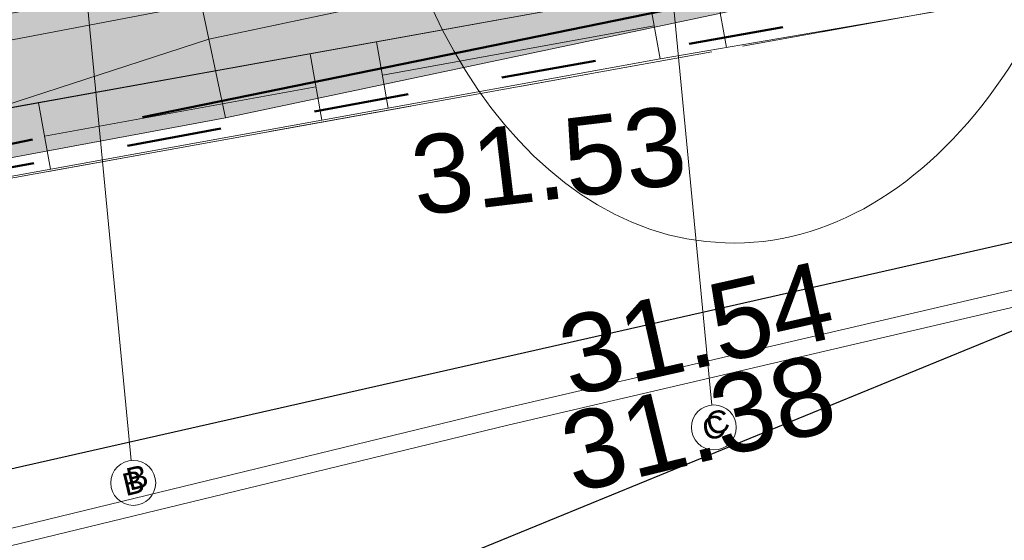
# Model space of a CAD drawing. Header units: metres. Extents: x 738076 to 738809, y 6589688 to 6590318.
# Tile 9 of 188: x 738374.26 to 738383.02, y 6589955.06 to 6589959.69. Entities that reach past the tile are written whole.
import ezdxf

# ---------------------------------------------------------------- set-up
doc = ezdxf.new("R2010")
doc.units = ezdxf.units.M
for name, pattern in [('HEKK', [134.6, 130, -4.6]), ('KATASTRIPIIR', [7, 4, -0.9999999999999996, 0.9999999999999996, -0.9999999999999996]), ('Katkend', [1.6933333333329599, 0.8466666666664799, -0.8466666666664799]), ('TOOPIIR', [7, 6, -1])]:
    doc.linetypes.add(name, pattern=pattern)
for name, color, linetype, lineweight in [('_DE (2D)', 7, 'Continuous', 5), ('_GE (2D)', 7, 'Continuous', 5), ('_MA-joon kool (2D)', 7, 'Continuous', 5), ('_MA-teljed kool (2D)', 7, 'Continuous', 5), ('_MA-v2ikevorm kool (2D)', 7, 'Continuous', 5), ('AR-00 Teljed.AR', 7, 'Continuous', 25), ('None', 7, 'Continuous', 5)]:
    doc.layers.add(name, color=color, linetype=linetype, lineweight=lineweight)
for name, color, linetype, lineweight, true_color in [('DE-MA dendro Puittaim III', 7, 'Continuous', 18, 0x33cc00), ('DP-5 Planeeritud hoonestusala ehitusala', 5, 'Katkend', 50, 0x0000ff), ('GE-AED', 7, 'Continuous', 5, 0x888888), ('GE-HALJASTUS', 7, 'Continuous', 5, 0x888888), ('GE-korgus-EH2000', 7, 'Continuous', 5, 0x888888), ('GE-KTRASS', 7, 'Continuous', 5, 0x888888), ('GE-PIIR', 7, 'Continuous', 18, 0xcc6600), ('GE-TEE', 7, 'Continuous', 5, 0x888888), ('GE-VTRASS', 7, 'Continuous', 5, 0x888888), ('MA-hoone teljed', 7, 'Continuous', 5, 0x888888), ('MA-projektala piir', 7, 'TOOPIIR', 50, 0xdd0000), ('MA-v2ikevorm-raudbetoon hele', 7, 'Continuous', 5, 0xd9d9d9)]:
    doc.layers.add(name, color=color, linetype=linetype, lineweight=lineweight, true_color=true_color)
doc.styles.add('Arial', font='Arial')
doc.linetypes.add('-K-', pattern='A,10,-0.8000000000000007,-1.308667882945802,["K",Arial,S=1.4,R=0,X=-1.308667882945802,Y=-0.6999999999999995],-0.8913321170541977,10,-3', length=26)
doc.linetypes.add('-V-', pattern='A,10,-0.8000000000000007,-1.308667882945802,["V",Arial,S=1.4,R=0,X=-1.308667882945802,Y=-0.6999999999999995],-0.8913321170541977,10,-3', length=26)

# ---------------------------------------------------------------- blocks, each defined once
blk = doc.blocks.new('astmestik (2D)')
at = {"layer": 'MA-v2ikevorm-raudbetoon hele', "linetype": 'Continuous', "lineweight": 0, "transparency": 33554687}
blk.add_hatch(color=7, dxfattribs=at).paths.add_polyline_path([(-5.005209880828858, -8.176400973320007), (17.65228665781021, -3.384741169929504), (17.8189061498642, -4.081571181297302), (-4.857146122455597, -8.876524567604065)])
at = {"layer": 'MA-v2ikevorm-raudbetoon hele', "transparency": 33554687, "flags": 128}
blk.add_lwpolyline([(-5.005209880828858, -8.176400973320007), (17.65228665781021, -3.384741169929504), (17.8189061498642, -4.081571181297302), (-4.857146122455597, -8.876524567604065)], close=True, dxfattribs=at)
blk = doc.blocks.new('Hardscape (2D)-83')
at = {"layer": 'MA-v2ikevorm-raudbetoon hele', "linetype": 'Continuous', "lineweight": 0, "transparency": 33554687}
blk.add_hatch(color=7, dxfattribs=at).paths.add_polyline_path([(-0.2486052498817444, 1.175546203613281), (0.2659338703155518, -1.257467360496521), (2.217333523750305, -0.8447808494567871), (1.504705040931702, 2.524902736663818), (2.779863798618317, 3.941021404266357), (2.048422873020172, 3.726494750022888)])
blk.add_hatch(color=7, dxfattribs=at).paths.add_polyline_path([(-0.2486052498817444, 1.175546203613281), (0.2659338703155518, -1.257467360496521), (2.217333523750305, -0.8447808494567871), (1.504705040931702, 2.524902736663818), (2.779863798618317, 3.941021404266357), (2.048422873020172, 3.726494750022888)])
at = {"layer": 'MA-v2ikevorm-raudbetoon hele', "transparency": 33554687, "flags": 128}
blk.add_lwpolyline([(-0.2486052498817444, 1.175546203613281), (0.2659338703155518, -1.257467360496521), (2.217333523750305, -0.8447808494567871), (1.504705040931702, 2.524902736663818), (2.779863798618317, 3.941021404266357), (2.048422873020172, 3.726494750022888)], close=True, dxfattribs=at)
blk.add_lwpolyline([(-0.2486052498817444, 1.175546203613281), (0.2659338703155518, -1.257467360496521), (2.217333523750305, -0.8447808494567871), (1.504705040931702, 2.524902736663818), (2.779863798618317, 3.941021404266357), (2.048422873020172, 3.726494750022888)], close=True, dxfattribs=at)
blk = doc.blocks.new('Hardscape (2D)-88')
at = {"layer": 'MA-v2ikevorm-raudbetoon hele', "linetype": 'Continuous', "lineweight": 0, "transparency": 33554687}
blk.add_hatch(color=7, dxfattribs=at).paths.add_polyline_path([(-0.2486052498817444, 1.175546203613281), (-0.02751630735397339, 0.1301126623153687), (5.200923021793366, 1.831970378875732), (4.686383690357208, 4.264983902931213), (2.026909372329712, 3.702585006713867)])
blk.add_hatch(color=7, dxfattribs=at).paths.add_polyline_path([(-0.2486052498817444, 1.175546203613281), (-0.02751630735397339, 0.1301126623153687), (5.200923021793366, 1.831970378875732), (4.686383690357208, 4.264983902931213), (2.026909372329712, 3.702585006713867)])
at = {"layer": 'MA-v2ikevorm-raudbetoon hele', "transparency": 33554687, "flags": 128}
blk.add_lwpolyline([(-0.2486052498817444, 1.175546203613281), (-0.02751630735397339, 0.1301126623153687), (5.200923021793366, 1.831970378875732), (4.686383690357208, 4.264983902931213), (2.026909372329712, 3.702585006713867)], close=True, dxfattribs=at)
blk.add_lwpolyline([(-0.2486052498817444, 1.175546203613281), (-0.02751630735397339, 0.1301126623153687), (5.200923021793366, 1.831970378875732), (4.686383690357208, 4.264983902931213), (2.026909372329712, 3.702585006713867)], close=True, dxfattribs=at)
blk = doc.blocks.new('Hardscape (2D)-89')
at = {"layer": 'MA-v2ikevorm-raudbetoon hele', "linetype": 'Continuous', "lineweight": 0, "transparency": 33554687}
blk.add_hatch(color=7, dxfattribs=at).paths.add_polyline_path([(-0.02751630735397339, 0.1301126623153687), (5.348986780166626, 1.131846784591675), (5.200923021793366, 1.831970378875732)])
blk.add_hatch(color=7, dxfattribs=at).paths.add_polyline_path([(-0.02751630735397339, 0.1301126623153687), (5.348986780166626, 1.131846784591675), (5.200923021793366, 1.831970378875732)])
at = {"layer": 'MA-v2ikevorm-raudbetoon hele', "transparency": 33554687, "flags": 128}
blk.add_lwpolyline([(-0.02751630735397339, 0.1301126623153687), (5.348986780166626, 1.131846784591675), (5.200923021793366, 1.831970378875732)], close=True, dxfattribs=at)
blk.add_lwpolyline([(-0.02751630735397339, 0.1301126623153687), (5.348986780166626, 1.131846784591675), (5.200923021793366, 1.831970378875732)], close=True, dxfattribs=at)
blk = doc.blocks.new('MA-v2ikevorm kool (2D)')
at = {"layer": 'MA-v2ikevorm-raudbetoon hele', "color": 7, "transparency": 33554687}
blk.add_blockref('astmestik (2D)', (-2154034.933081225, -6234777.071345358), dxfattribs=at)
at = {"layer": 'MA-v2ikevorm-raudbetoon hele', "transparency": 33554687}
for name, p in [('Hardscape (2D)-83', (-2154040.204224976, -6234783.99027897)), ('Hardscape (2D)-88', (-2154045.139213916, -6234787.07971667)), ('Hardscape (2D)-89', (-2154045.139214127, -6234787.07971671))]:
    blk.add_blockref(name, p, dxfattribs=at)
blk = doc.blocks.new('dendro')
at = {"layer": 'DE-MA dendro Puittaim III', "flags": 128}
blk.add_lwpolyline([(-46.74801515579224, -68.75278345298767, 0.4019543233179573), (-46.4082186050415, -68.25491291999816, 0.4019543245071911), (-46.89136973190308, -67.89449406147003), (-65.76171738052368, -71.37246378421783), (-67.0033632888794, -58.87098100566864, 0.4371213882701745), (-67.60930599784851, -58.35778494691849, 0.4371213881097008), (-68.07400034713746, -59.00167618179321), (-66.50868693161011, -72.31065034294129), (-46.74801515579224, -68.75278345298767)], format="xyb", dxfattribs=at)
at = {"layer": 'DE-MA dendro Puittaim III'}
blk.add_ellipse((-51.22992759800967, -66.96454931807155), major_axis=(-0.1628971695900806, -4.977401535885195), ratio=0.6698752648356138, dxfattribs=at)
blk = doc.blocks.new('DE (2D)')
at = {"layer": 'None', "color": 7, "transparency": 33554687}
blk.add_blockref('dendro', (-2153983.95076955, -6234715.121399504), dxfattribs=at)
blk = doc.blocks.new('GE')
at = {"layer": 'GE-AED', "linetype": 'Continuous'}
for p, q in [((-31.60768772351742, -43.59206521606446), (-31.71473148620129, -43.00171601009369)), ((-32.19904299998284, -43.69353100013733), (-32.30608600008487, -43.10318700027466)), ((-34.67152699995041, -43.83728899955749), (-32.25256499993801, -43.39835899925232)), ((-34.72495202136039, -43.54178466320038), (-34.6182131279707, -44.13218356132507)), ((-35.20855799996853, -44.23922699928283), (-35.31529600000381, -43.64882800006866)), ((-37.67813400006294, -44.38085299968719), (-35.26192700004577, -43.94402700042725)), ((-37.6247650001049, -44.67605300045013), (-37.73150300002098, -44.08565399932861))]:
    blk.add_line(p, q, dxfattribs=at)
at = {"layer": 'GE-AED', "linetype": 'Continuous', "flags": 128}
blk.add_lwpolyline([(-47.21836800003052, -46.35969299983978), (-44.21735400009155, -45.82538599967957), (-41.21707099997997, -45.29711800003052), (-38.21516500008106, -44.78279099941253), (-35.20855799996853, -44.23922699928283), (-32.19904299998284, -43.69353100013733), (-29.18723699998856, -43.17676000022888), (-26.15036500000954, -42.54876700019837), (-25.5628259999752, -42.42726999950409), (-25.68432299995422, -41.83972999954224), (-29.28869799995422, -42.58543099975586), (-32.30608600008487, -43.10318700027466), (-35.31529600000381, -43.64882800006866), (-38.32190299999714, -44.19239200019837), (-41.31838899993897, -44.70576500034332), (-44.32139200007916, -45.23450500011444), (-46.70633100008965, -45.65912299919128)], dxfattribs=at)
at = {"layer": 'GE-HALJASTUS', "linetype": 'HEKK', "flags": 128}
blk.add_lwpolyline([(-29.39288599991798, -41.88656200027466), (-45.24115100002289, -44.91177400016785), (-50.4175379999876, -7.576137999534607)], dxfattribs=at)
at = {"layer": 'GE-KTRASS', "linetype": '-K-', "lineweight": 30}
blk.add_line((-53.156, -55.986), (-23.194, -43.706), dxfattribs=at)
at = {"layer": 'GE-PIIR', "linetype": 'KATASTRIPIIR', "flags": 128}
for points in [[(326.835, 46.575), (336.395, 34.625), (221.105, 4.485), (187.915, -4.215), (158.975, -11.755), (141.685, -16.435), (102.965, -25.515), (54.345, -36.955), (24.075, -44.055), (-24.415, -55.435), (-44.935, -60.265), (-47.165, -46.415), (-25.455, -42.495), (16.105, -32.535), (106.505, -11.195), (125.525, -6.075), (156.615, 2.055), (158.765, 2.625), (175.765, 7.065), (208.175, 15.535), (216.635, 17.755), (254.605, 27.685), (264.765, 30.335), (326.835, 46.575)], [(-51.775, -7.465), (-49.755, 3.145), (5.535, 15.095), (16.105, -32.535), (-25.455, -42.495), (-47.165, -46.415), (-51.775, -7.465)]]:
    blk.add_lwpolyline(points, dxfattribs=at)
at = {"layer": 'GE-TEE', "linetype": 'Continuous', "flags": 128}
for points in [[(1.993, -38.625), (-9.33, -41.309), (-21.307, -44.093), (-33.555, -46.953), (-46.511, -50.1), (-49.2783940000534, -50.46241800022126), (-51.139, -49.809), (-52.58531500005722, -48.31382700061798), (-52.89181200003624, -46.89615199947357), (-53.303, -43.463), (-54.99, -28.581), (-56.216, -18.201), (-57.259, -9.073), (-57.84461326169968, -2.910398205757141), (-57.84045862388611, -2.686794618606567), (-57.76811224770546, 1.206904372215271), (-57.15657138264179, 5.962665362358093), (-55.97675403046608, 11.21719869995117), (-55.19602240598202, 14.6943304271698), (-51.20173063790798, 31.3307007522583), (-46.69997500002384, 50.13162599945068), (-46.12686699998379, 52.60851900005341), (-43.3842159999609, 64.24780299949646)], [(-43.24089242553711, 64.20354971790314), (-45.97119190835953, 52.61516892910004), (-46.54266649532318, 50.14438007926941), (-51.06321531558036, 31.28901985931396), (-55.03796565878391, 14.71050888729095), (-55.86030985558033, 11.19294244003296), (-57.00863074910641, 5.937042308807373), (-57.6182903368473, 1.1959124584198), (-57.69230699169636, -2.787681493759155), (-57.69447467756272, -2.904346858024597), (-57.149, -9.021), (-56.08254591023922, -18.18392914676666), (-54.87372919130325, -28.57003207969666), (-53.14405952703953, -43.43128183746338), (-52.74364065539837, -46.87166411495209), (-52.44774613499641, -48.24029827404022), (-51.05584119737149, -49.67922318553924), (-49.26242337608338, -50.30904566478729), (-46.53852179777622, -49.95232343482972), (-33.58975765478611, -46.80708101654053), (-21.3410350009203, -43.94691227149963), (-9.364279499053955, -41.16296910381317), (1.958841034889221, -38.47894053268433)]]:
    blk.add_lwpolyline(points, dxfattribs=at)
at = {"layer": 'GE-VTRASS', "linetype": '-V-', "lineweight": 30}
blk.add_line((-59.3631629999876, -52.18189399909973), (-3.738123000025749, -39.59140999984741), dxfattribs=at)
at = {"layer": 'GE-korgus-EH2000', "char_height": 0.7, "attachment_point": 7, "line_spacing_factor": 0.25, "style": 'Arial'}
for s, insert, rotation in [(' 31.53 ', (-34.6346514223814, -45.13198522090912), 6.829244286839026), (' 31.54 ', (-33.26, -46.771), 12.652118), (' 31.38 ', (-33.228, -47.635), 13.67355)]:
    blk.add_mtext(s, dxfattribs=dict(at, insert=insert, rotation=rotation))
blk = doc.blocks.new('GE (2D)')
at = {"layer": 'None', "color": 7, "transparency": 33554687}
blk.add_blockref('GE', (-2154003.721977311, -6234741.730759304, 4.5), dxfattribs=at)
blk = doc.blocks.new('MA-joon kool (2D)')
at = {"layer": 'DP-5 Planeeritud hoonestusala ehitusala', "flags": 128}
blk.add_lwpolyline([(-2154020.060407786, -6234768.391884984), (-2154019.644043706, -6234770.747325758), (-2154023.630130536, -6234771.322684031), (-2154022.558205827, -6234775.653473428), (-2154021.30159839, -6234775.347526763), (-2154019.740414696, -6234781.754301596), (-2153989.777977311, -6234774.653759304), (-2154001.198651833, -6234727.710026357), (-2154053.728615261, -6234738.896865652), (-2154053.728615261, -6234738.896865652), (-2154055.576977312, -6234749.125759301), (-2154050.940345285, -6234788.090451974), (-2154038.129223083, -6234785.732433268), (-2154033.071768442, -6234784.829054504), (-2154036.188319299, -6234771.715475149), (-2154020.060407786, -6234768.391884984)], close=True, dxfattribs=at)
at = {"layer": 'MA-projektala piir', "flags": 128}
blk.add_lwpolyline([(-2154058.210153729, -6234739.129489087), (-2154056.135389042, -6234729.123073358), (-2153911.071005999, -6234694.337356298), (-2153908.108662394, -6234706.781098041), (-2153980.911977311, -6234723.500759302), (-2153977.313968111, -6234740.789259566), (-2153975.79136601, -6234740.471612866), (-2153975.239977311, -6234740.484759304), (-2153974.721977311, -6234740.710759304), (-2153969.531164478, -6234745.050163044), (-2153964.027119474, -6234768.760106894), (-2153989.583829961, -6234774.737774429), (-2154001.250235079, -6234777.364268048), (-2154017.245894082, -6234781.447156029), (-2154017.306524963, -6234781.193595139), (-2154049.485810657, -6234787.774099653), (-2154049.636992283, -6234786.297542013), (-2154053.752342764, -6234786.690905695), (-2154058.348746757, -6234745.73889305)], close=True, dxfattribs=at)
blk = doc.blocks.new('Standard grid marker_4')
at = {"layer": 'AR-00 Teljed.AR', "color": 252, "linetype": 'Continuous', "lineweight": 13, "true_color": 0x8c8d8c}
blk.add_line((8.109224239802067, 0), (0, 0), dxfattribs=at)
blk.add_circle((-0.1999999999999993, 0), 0.2, dxfattribs=at)
at = {"layer": 'AR-00 Teljed.AR', "color": 252, "true_color": 0x8c8d8c, "insert": (-0.05570379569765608, -0.02543477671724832), "char_height": 0.2, "attachment_point": 2, "rotation": 277.99999999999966, "line_spacing_factor": 0.25, "style": 'Arial'}
blk.add_mtext('C', dxfattribs=at)
blk = doc.blocks.new('Standard grid marker_13')
at = {"layer": 'AR-00 Teljed.AR', "color": 252, "linetype": 'Continuous', "lineweight": 13, "true_color": 0x8c8d8c}
blk.add_line((8.346325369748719, -2.842170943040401e-14), (0, -2.842170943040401e-14), dxfattribs=at)
blk.add_circle((-0.1999999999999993, -2.842170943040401e-14), 0.2, dxfattribs=at)
at = {"layer": 'AR-00 Teljed.AR', "color": 252, "true_color": 0x8c8d8c, "insert": (-0.05570379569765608, -0.02543477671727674), "char_height": 0.2, "attachment_point": 2, "rotation": 277.99999999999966, "line_spacing_factor": 0.25, "style": 'Arial'}
blk.add_mtext('B', dxfattribs=at)
blk = doc.blocks.new('kool teljed')
at = {"layer": 'MA-hoone teljed', "color": 7, "rotation": 95.45962257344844}
for name, p in [('Standard grid marker_4', (-13.92967548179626, -31.97583499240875)), ('Standard grid marker_13', (-19.09613105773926, -32.46963367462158))]:
    blk.add_blockref(name, p, dxfattribs=at)
at = {"layer": 'MA-hoone teljed', "color": 252, "true_color": 0x8c8d8c, "char_height": 0.2, "attachment_point": 2, "rotation": 13.459622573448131, "line_spacing_factor": 0.25, "style": 'Arial'}
for s, insert in [('C', (-13.93392263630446, -32.0776742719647)), ('B', (-19.10037821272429, -32.5714729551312))]:
    blk.add_mtext(s, dxfattribs=dict(at, insert=insert))
blk = doc.blocks.new('MA-teljed kool (2D)')
at = {"layer": 'MA-hoone teljed', "color": 7, "transparency": 33554687}
blk.add_blockref('kool teljed', (-2154021.532876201, -6234756.530230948), dxfattribs=at)

msp = doc.modelspace()

# ---------------------------------------------------------------- block references
at = {"layer": '_MA-v2ikevorm kool (2D)'}
msp.add_blockref('MA-v2ikevorm kool (2D)', (2892415.876977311, 12824744.7657593), dxfattribs=at)

# ---------------------------------------------------------------- next in the draw order: block references
at = {"layer": '_DE (2D)'}
msp.add_blockref('DE (2D)', (2892415.876977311, 12824744.7657593), dxfattribs=at)
at = {"layer": '_GE (2D)'}
msp.add_blockref('GE (2D)', (2892415.876977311, 12824744.7657593), dxfattribs=at)
at = {"layer": '_MA-joon kool (2D)'}
msp.add_blockref('MA-joon kool (2D)', (2892415.876977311, 12824744.7657593), dxfattribs=at)
at = {"layer": '_MA-teljed kool (2D)'}
msp.add_blockref('MA-teljed kool (2D)', (2892415.876977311, 12824744.7657593), dxfattribs=at)

doc.saveas('drawing.dxf')
